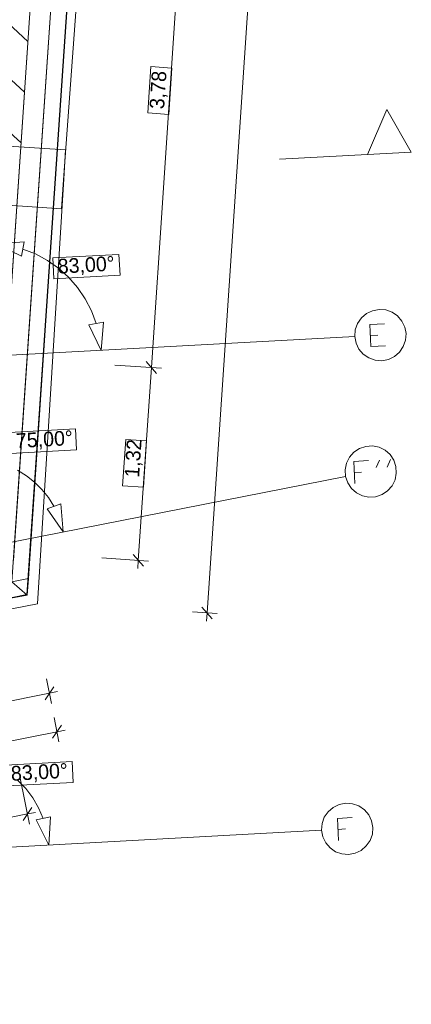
# Model space of a CAD drawing. Extents: x -181 to 1388, y 138 to 979.
# Tile 22 of 30: x 1060 to 1114, y 316 to 450. Entities that reach past the tile are written whole.
import ezdxf

# ---------------------------------------------------------------- set-up
doc = ezdxf.new("R2010")
doc.units = 0
doc.layers.get('0').update_dxf_attribs({"lineweight": 25})
for name, color, linetype, lineweight, true_color in [('01 Dachaufsicht - Bemaßung', 9, 'Continuous', 18, 0x808080), ('01 Schnitt Marker Gebäude', 9, 'Continuous', 18, 0x808080), ('01AFU Allgemein Bemaßung', 9, 'Continuous', 18, 0x808080), ('20 Attikaaufkantung', 9, 'Continuous', 18, 0x808080), ('20 Dach - Attikaabdeckung', 9, 'Continuous', 18, 0x808080), ('20 Dach Stb-Decke', 9, 'Continuous', 18, 0x808080), ('80 Sicherheitsbereich Dachgeländer', 9, 'Continuous', 18, 0x808080)]:
    doc.layers.add(name, color=color, linetype=linetype, lineweight=lineweight, true_color=true_color)
doc.layers.add('02 Raster Bemaßung', color=7, linetype='Continuous', lineweight=18)
doc.layers.add('02 Raster Gebäude', color=7, linetype='Continuous', lineweight=18)
doc.layers.add('X_Hilfslinien', color=7, linetype='Continuous', lineweight=25, true_color=0xc0c0c0, plot=False)
doc.styles.get("Standard").update_dxf_attribs({"font": 'arial.ttf'})

# ---------------------------------------------------------------- blocks, each defined once
blk = doc.blocks.new('Referenz-A07F5VVIWF')
at = {"layer": '01 Dachaufsicht - Bemaßung', "color": 0, "linetype": 'Continuous', "ltscale": 0.037908}
for p, q in [((1105.45, 658.21), (1085.92, 369.22)), ((1083.92, 369.36), (1087.32, 369.13)), ((1085.22, 370.02), (1086.62, 368.43)), ((1085.92, 369.22), (1085.84, 368.1)), ((1064.05, 360.23), (1064.7, 356.89)), ((1063.84, 357.39), (1065.02, 359.15)), ((1064.43, 358.27), (768.55, 300.09)), ((1065.54, 358.49), (1064.43, 358.27)), ((1065.74, 351.64), (1065.08, 354.98)), ((1064.87, 352.14), (1066.06, 353.9)), ((1065.47, 353.02), (1066.57, 353.23)), ((769.58, 294.83), (1065.47, 353.02))]:
    blk.add_line(p, q, dxfattribs=at)
at = {"layer": '01 Schnitt Marker Gebäude', "color": 0, "linetype": 'Continuous', "ltscale": 0.037908}
for p, q in [((1107.77, 431.76), (1110.44, 437.91)), ((1110.44, 437.91), (1113.76, 432.08)), ((1113.76, 432.08), (1107.77, 431.76))]:
    blk.add_line(p, q, dxfattribs=at)
at = {"layer": '01 Schnitt Marker Gebäude', "color": 0, "linetype": 'Continuous', "ltscale": 0.0729}
blk.add_line((1095.79, 431.11), (1107.77, 431.76), dxfattribs=at)
at = {"layer": '01AFU Allgemein Bemaßung', "color": 0, "linetype": 'Continuous', "ltscale": 0.052488}
for p, q in [((1057.14, 419.56), (1060.99, 419.84)), ((1057.14, 419.56), (1060.61, 417.87)), ((1060.99, 419.84), (1060.61, 417.87)), ((1062.53, 418.19), (1060.8, 418.86)), ((1064.16, 417.31), (1062.53, 418.19)), ((1065.67, 416.25), (1064.16, 417.31)), ((1067.05, 415.02), (1065.67, 416.25)), ((1068.27, 413.62), (1067.05, 415.02)), ((1069.31, 412.09), (1068.27, 413.62)), ((1070.16, 410.45), (1069.31, 412.09)), ((1070.81, 408.72), (1070.16, 410.45)), ((1069.83, 408.54), (1071.8, 408.89)), ((1071.47, 405.04), (1069.83, 408.54)), ((1071.47, 405.04), (1071.8, 408.89)), ((1061.29, 387.95), (1060.07, 388.69)), ((1062.4, 387.08), (1061.29, 387.95)), ((1063.41, 386.08), (1062.4, 387.08)), ((1064.3, 384.98), (1063.41, 386.08)), ((1064.11, 383.43), (1065.99, 384.11)), ((1065.05, 383.77), (1064.3, 384.98)), ((1066.32, 380.27), (1065.99, 384.11)), ((1066.32, 380.27), (1064.11, 383.43)), ((1061.21, 345.27), (1060.1, 346.4)), ((1062.17, 344.02), (1061.21, 345.27)), ((1062.97, 342.66), (1062.17, 344.02)), ((1063.6, 341.2), (1062.97, 342.66)), ((1062.62, 341.01), (1064.58, 341.4)), ((1064.35, 337.55), (1064.58, 341.4)), ((1064.35, 337.55), (1062.62, 341.01))]:
    blk.add_line(p, q, dxfattribs=at)
at = {"layer": '01AFU Allgemein Bemaßung', "color": 0, "linetype": 'Continuous', "ltscale": 0.037908}
for p, q in [((1073.9, 418.13), (1064.89, 417.64)), ((1074.06, 415.28), (1073.9, 418.13)), ((1064.89, 417.64), (1065.04, 414.79)), ((1065.04, 414.79), (1074.06, 415.28)), ((1067.99, 394.34), (1058.97, 393.84)), ((1068.14, 391.48), (1067.99, 394.34)), ((1059.13, 390.99), (1068.14, 391.48)), ((1067.52, 348.97), (1058.51, 348.48)), ((1067.68, 346.12), (1067.52, 348.97)), ((1058.66, 345.63), (1067.68, 346.12)), ((1058.66, 345.63), (1067.68, 346.12))]:
    blk.add_line(p, q, dxfattribs=at)
at = {"layer": '02 Raster Bemaßung', "linetype": 'Continuous', "ltscale": 0.052488}
for p, q in [((1083.42, 478.09), (1078.33, 402.7)), ((1073.34, 403.04), (1079.73, 402.6)), ((1079.02, 401.9), (1077.63, 403.5)), ((1078.33, 402.7), (1076.55, 376.4)), ((1071.56, 376.74), (1077.95, 376.31)), ((1075.85, 377.2), (1077.25, 375.6)), ((1076.55, 376.4), (1076.47, 375.28)), ((1061.7, 340.43), (1060.46, 346.71)), ((1060.84, 340.92), (1062.02, 342.69)), ((773.57, 285.15), (1061.43, 341.81)), ((1061.43, 341.81), (1062.53, 342.02))]:
    blk.add_line(p, q, dxfattribs=at)
at = {"layer": '02 Raster Bemaßung', "linetype": 'Continuous', "ltscale": 0.037908}
for p, q in [((1078.27, 443.75), (1077.84, 437.43)), ((1081.12, 443.55), (1078.27, 443.75)), ((1080.69, 437.23), (1081.12, 443.55)), ((1077.84, 437.43), (1080.69, 437.23)), ((1074.83, 392.9), (1074.4, 386.58)), ((1077.68, 392.71), (1074.83, 392.9)), ((1077.25, 386.39), (1077.68, 392.71)), ((1074.4, 386.58), (1077.25, 386.39))]:
    blk.add_line(p, q, dxfattribs=at)
at = {"layer": '02 Raster Gebäude', "linetype": 'Continuous', "ltscale": 0.009448}
for p, q in [((1107.64, 410.06), (1106.95, 409.46)), ((1108.46, 410.45), (1107.64, 410.06)), ((1109.36, 410.62), (1108.46, 410.45)), ((1110.27, 410.55), (1109.36, 410.62)), ((1111.13, 410.25), (1110.27, 410.55)), ((1111.89, 409.73), (1111.13, 410.25)), ((1112.48, 409.04), (1111.89, 409.73)), ((1106.43, 408.71), (1106.13, 407.85)), ((1106.95, 409.46), (1106.43, 408.71)), ((1112.88, 408.22), (1112.48, 409.04)), ((1041.67, 403.41), (1106.06, 406.94)), ((1106.13, 407.85), (1106.06, 406.94)), ((1106.06, 406.94), (1106.23, 406.04)), ((1113.05, 407.32), (1112.88, 408.22)), ((1112.98, 406.41), (1113.05, 407.32)), ((1106.23, 406.04), (1106.62, 405.21)), ((1112.67, 405.55), (1112.98, 406.41)), ((1106.62, 405.21), (1107.22, 404.52)), ((1107.22, 404.52), (1107.97, 404.01)), ((1111.47, 404.2), (1112.16, 404.79)), ((1112.16, 404.79), (1112.67, 405.55)), ((1107.97, 404.01), (1108.83, 403.7)), ((1108.83, 403.7), (1109.74, 403.63)), ((1109.74, 403.63), (1110.64, 403.8)), ((1110.64, 403.8), (1111.47, 404.2)), ((1105.92, 391.15), (1105.32, 390.46)), ((1106.69, 391.66), (1105.92, 391.15)), ((1107.55, 391.95), (1106.69, 391.66)), ((1108.46, 392.01), (1107.55, 391.95)), ((1109.36, 391.83), (1108.46, 392.01)), ((1110.18, 391.42), (1109.36, 391.83)), ((1110.86, 390.82), (1110.18, 391.42)), ((1111.37, 390.06), (1110.86, 390.82)), ((1104.92, 389.65), (1104.74, 388.75)), ((1105.32, 390.46), (1104.92, 389.65)), ((1111.66, 389.19), (1111.37, 390.06)), ((1104.74, 388.75), (1104.79, 387.84)), ((1111.54, 387.38), (1111.72, 388.28)), ((1111.72, 388.28), (1111.66, 389.19)), ((1042.03, 375.48), (1104.79, 387.84)), ((1104.79, 387.84), (1105.09, 386.97)), ((1105.09, 386.97), (1105.59, 386.21)), ((1111.13, 386.56), (1111.54, 387.38)), ((1105.59, 386.21), (1106.28, 385.61)), ((1106.28, 385.61), (1107.1, 385.2)), ((1109.77, 385.37), (1110.53, 385.88)), ((1110.53, 385.88), (1111.13, 386.56)), ((1107.1, 385.2), (1107.99, 385.02)), ((1107.99, 385.02), (1108.9, 385.08)), ((1108.9, 385.08), (1109.77, 385.37)), ((1103.11, 342.71), (1102.42, 342.11)), ((1103.94, 343.1), (1103.11, 342.71)), ((1104.83, 343.27), (1103.94, 343.1)), ((1105.74, 343.2), (1104.83, 343.27)), ((1106.61, 342.9), (1105.74, 343.2)), ((1107.36, 342.38), (1106.61, 342.9)), ((1101.9, 341.36), (1101.6, 340.49)), ((1102.42, 342.11), (1101.9, 341.36)), ((1107.96, 341.69), (1107.36, 342.38)), ((1108.35, 340.86), (1107.96, 341.69)), ((1101.6, 340.49), (1101.53, 339.58)), ((1108.52, 339.97), (1108.35, 340.86)), ((1108.45, 339.05), (1108.52, 339.97)), ((1037.14, 336.06), (1101.53, 339.58)), ((1101.53, 339.58), (1101.7, 338.68)), ((1101.7, 338.68), (1102.09, 337.86)), ((1108.15, 338.19), (1108.45, 339.05)), ((1102.09, 337.86), (1102.69, 337.17)), ((1102.69, 337.17), (1103.44, 336.65)), ((1106.94, 336.84), (1107.63, 337.44)), ((1107.63, 337.44), (1108.15, 338.19)), ((1103.44, 336.65), (1104.31, 336.35)), ((1104.31, 336.35), (1105.22, 336.28)), ((1105.22, 336.28), (1106.11, 336.45)), ((1106.11, 336.45), (1106.94, 336.84))]:
    blk.add_line(p, q, dxfattribs=at)
at = {"layer": '02 Raster Gebäude', "linetype": 'Continuous', "ltscale": 0.2916}
for p, q in [((1108.1, 408.55), (1110.1, 408.66)), ((1108.26, 405.55), (1108.1, 408.55)), ((1108.18, 407.05), (1109.18, 407.1)), ((1108.26, 405.55), (1110.26, 405.66)), ((1105.91, 389.89), (1107.91, 390)), ((1106.08, 386.89), (1105.91, 389.89)), ((1108.96, 389.05), (1109.41, 390.08)), ((1110.46, 389.13), (1110.91, 390.16)), ((1106, 388.39), (1106.99, 388.44)), ((1103.69, 341.2), (1105.69, 341.31)), ((1103.85, 338.2), (1103.69, 341.2)), ((1103.77, 339.7), (1104.77, 339.76))]:
    blk.add_line(p, q, dxfattribs=at)
at = {"layer": '20 Attikaaufkantung', "color": 0, "linetype": 'Continuous', "ltscale": 0.037908}
for p, q in [((1078.53, 657.49), (1059.33, 373.49)), ((1061.57, 373.93), (1080.69, 656.84)), ((1075.58, 655.46), (1056.69, 375.82)), ((1059.53, 376.38), (1078.33, 654.62)), ((1057.03, 380.99), (1075.24, 650.34)), ((1059.33, 373.49), (1061.57, 373.93)), ((1059.33, 373.49), (1061.42, 371.66)), ((1061.42, 371.66), (1061.57, 373.93)), ((1059.18, 371.22), (1061.42, 371.66))]:
    blk.add_line(p, q, dxfattribs=at)
at = {"layer": '20 Attikaaufkantung', "color": 0, "linetype": 'Continuous', "ltscale": 0.009448}
for q in [(1080.69, 656.84), (1059.18, 371.22)]:
    blk.add_line((1061.42, 371.66), q, dxfattribs=at)
at = {"layer": '20 Dach - Attikaabdeckung', "color": 0, "linetype": 'Continuous', "ltscale": 0.018225}
for p, q in [((1066.37, 428.31), (1071.15, 494.57)), ((1066.62, 432.41), (1052.72, 433.26)), ((1066.38, 428.43), (1066.62, 432.41)), ((1062.82, 370.48), (1066.38, 428.43)), ((1066.08, 424.33), (1066.37, 428.31)), ((1052.19, 425.33), (1066.08, 424.33)), ((767.57, 312.37), (1062.82, 370.48))]:
    blk.add_line(p, q, dxfattribs=at)
at = {"layer": '20 Dach Stb-Decke', "color": 0, "linetype": 'Continuous', "ltscale": 0.2916}
blk.add_line((1056.69, 375.82), (1075.58, 655.46), dxfattribs=at)
at = {"layer": '80 Sicherheitsbereich Dachgeländer', "color": 0, "linetype": 'Continuous', "ltscale": 0.052488}
for p, q in [((1056.69, 375.82), (1075.58, 655.46)), ((1061.51, 447.16), (1023.2, 482.48)), ((1061.04, 440.25), (1022.73, 475.57)), ((1060.57, 433.33), (1022.27, 468.65))]:
    blk.add_line(p, q, dxfattribs=at)
at = {"layer": '01AFU Allgemein Bemaßung', "color": 0, "linetype": 'ByBlock', "ltscale": 0.2916, "char_height": 2, "attachment_point": 1, "rotation": 3.1327}
for s, insert in [('{\\fCentury Gothic;83,00°}', (1065.51, 417.5)), ('{\\fCentury Gothic;75,00°}', (1059.81, 393.71)), ('{\\fCentury Gothic;83,00°}', (1059.13, 348.33))]:
    blk.add_mtext(s, dxfattribs=dict(at, insert=insert))
at = {"layer": '02 Raster Bemaßung', "linetype": 'ByBlock', "ltscale": 0.2916, "char_height": 2, "attachment_point": 1, "rotation": 86.1338}
for s, insert in [('{\\fCentury Gothic;3,78}', (1078.06, 438.03)), ('{\\fCentury Gothic;1,32}', (1074.66, 387.79))]:
    blk.add_mtext(s, dxfattribs=dict(at, insert=insert))
blk = doc.blocks.new('Polygon-A07F5VW8WF')
at = {"color": 0, "linetype": 'ByBlock', "lineweight": -2, "ltscale": 0.25}
for p, q in [((1066.89, 453.33), (1061.37, 371.68)), ((1061.37, 371.68), (767.37, 313.81))]:
    blk.add_line(p, q, dxfattribs=at)

msp = doc.modelspace()

# ---------------------------------------------------------------- block references
at = {"color": 8, "lineweight": 25, "ltscale": 12.5, "true_color": 0x808080}
msp.add_blockref('Referenz-A07F5VVIWF', (0, 0), dxfattribs=at)
at = {"layer": 'X_Hilfslinien', "ltscale": 0.25}
msp.add_blockref('Polygon-A07F5VW8WF', (0, 0), dxfattribs=at)

doc.saveas('drawing.dxf')
